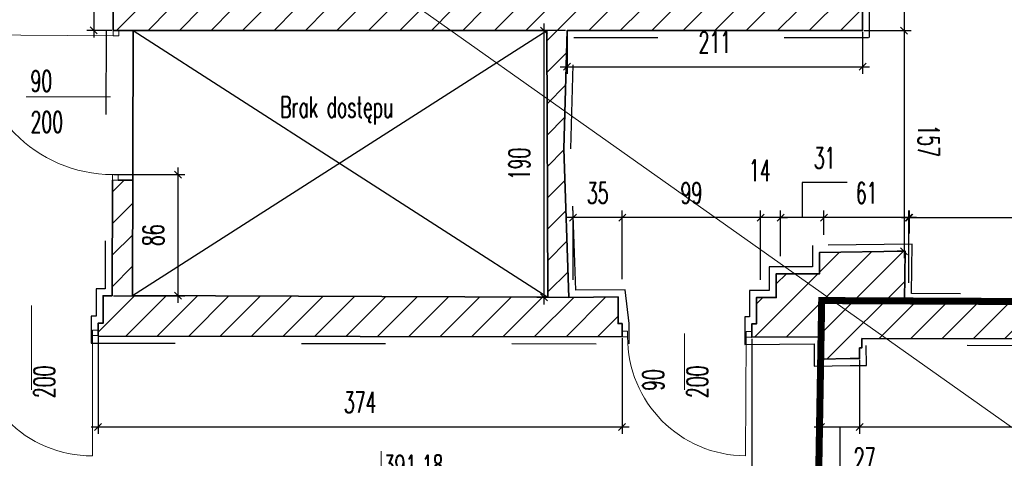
# Model space of a CAD drawing. Header units: millimetres. Extents: x 19887 to 192597, y -14203 to 39042.
# Tile 43 of 256: x 26058 to 26760, y -10385 to -10072. Entities that reach past the tile are written whole.
import ezdxf

# ---------------------------------------------------------------- set-up
doc = ezdxf.new("R2010")
doc.units = ezdxf.units.MM
doc.linetypes.add('ACAD_ISO03W100', pattern=[30, 12, -18])
doc.linetypes.add('DASHED2', pattern=[9.525, 6.35, -3.175])
doc.layers.get('Defpoints').update_dxf_attribs({"color": 4})
for name, color, linetype in [('A_DBA-RAMKI', 6, 'Continuous'), ('Opis', 252, 'Continuous'), ('Sufit podwieszany', 252, 'Continuous'), ('Wymiarowanie', 3, 'Continuous'), ('Wypełnienie', 252, 'Continuous')]:
    doc.layers.add(name, color=color, linetype=linetype)
for name, color, linetype, lineweight in [('Basen_rzut_poziom_1_obrys', 252, 'Continuous', 35), ('Drzwi', 2, 'Continuous', 5), ('koty wysokościowe', 252, 'Continuous', 0), ('Tabela', 1, 'Continuous', 0)]:
    doc.layers.add(name, color=color, linetype=linetype, lineweight=lineweight)
doc.styles.add('ROMANS', font='romans.shx', dxfattribs={"width": 0.6})
doc.styles.get("Standard").update_dxf_attribs({"font": 'arial.ttf'})
doc.dimstyles.new('000001FB70622F18', dxfattribs={"dimtxt": 20, "dimasz": 5, "dimexe": 5, "dimexo": 1, "dimgap": 20, "dimtad": 1, "dimtoh": 1, "dimdec": 0, "dimtxsty": 'Standard', "dimblk": 'OBLIQUE', "dimcen": 0, "dimdle": 5, "dimclrd": 252, "dimclre": 252, "dimclrt": 252, "dimadec": 0, "dimazin": 0, "dimtfac": 1, "dimtdec": 0, "dimtmove": 0, "dimatfit": 3, "dimldrblk": 'OBLIQUE', "dimfxl": 150, "dimfxlon": 1, "dimlwd": 25, "dimlwe": 25, "dimarcsym": 1})
pattern_1 = [(45, (3252.028, -2175.285), (-11.22532, 11.22532), [])]

# ---------------------------------------------------------------- blocks, each defined once
blk = doc.blocks.new('_Oblique')
at = {"color": 0, "linetype": 'ByBlock', "lineweight": -2}
blk.add_line((-0.5, -0.5), (0.5, 0.5), dxfattribs=at)
blk = doc.blocks.new('*D605')
at = {"layer": 'Defpoints', "color": 0}
for p in [(3752.62, -4067.55), (3752.62, -4206.88), (3782.17, -4206.88)]:
    blk.add_point(p, dxfattribs=at)
at = {"layer": 'Wymiarowanie', "color": 252, "linetype": 'Continuous', "lineweight": 25}
for p, q in [((3782.17, -4062.55), (3782.17, -4211.88)), ((3753.62, -4067.55), (3787.17, -4067.55)), ((3753.62, -4206.88), (3787.17, -4206.88))]:
    blk.add_line(p, q, dxfattribs=at)
at = {"layer": 'Wymiarowanie', "color": 252, "linetype": 'ByBlock', "lineweight": 25, "xscale": 5, "yscale": 5, "zscale": 5}
for p, rotation in [((3782.17, -4067.55), 90), ((3782.17, -4206.88), 270)]:
    blk.add_blockref('_Oblique', p, dxfattribs=dict(at, rotation=rotation))
at = {"layer": 'Wymiarowanie', "color": 252, "insert": (3799.67, -4137.22), "char_height": 15, "attachment_point": 5, "rotation": 270, "style": 'ROMANS'}
blk.add_mtext('139', dxfattribs=at)
blk = doc.blocks.new('*D822')
at = {"layer": 'Defpoints', "color": 0}
for p in [(3752.62, -4206.88), (3782.17, -4364.13), (3782.99, -4364.13)]:
    blk.add_point(p, dxfattribs=at)
at = {"layer": 'Wymiarowanie', "color": 252, "linetype": 'Continuous', "lineweight": 25}
for p, q in [((3782.17, -4201.88), (3782.17, -4369.13)), ((3753.62, -4206.88), (3787.17, -4206.88)), ((3781.99, -4364.13), (3777.17, -4364.13))]:
    blk.add_line(p, q, dxfattribs=at)
at = {"layer": 'Wymiarowanie', "color": 252, "linetype": 'ByBlock', "lineweight": 25, "xscale": 5, "yscale": 5, "zscale": 5}
for p, rotation in [((3782.17, -4206.88), 90), ((3782.17, -4364.13), 270)]:
    blk.add_blockref('_Oblique', p, dxfattribs=dict(at, rotation=rotation))
at = {"layer": 'Wymiarowanie', "color": 252, "insert": (3799.67, -4285.51), "char_height": 15, "attachment_point": 5, "rotation": 270, "style": 'ROMANS'}
blk.add_mtext('157', dxfattribs=at)
blk = doc.blocks.new('*D823')
at = {"layer": 'Defpoints', "color": 0}
for p in [(3980.45, -4340.16), (3785.46, -4387.67), (3980.45, -4389.19)]:
    blk.add_point(p, dxfattribs=at)
at = {"layer": 'Wymiarowanie', "color": 252, "linetype": 'Continuous', "lineweight": 25}
for p, q in [((3785.46, -4386.67), (3785.46, -4335.16)), ((3980.45, -4388.19), (3980.45, -4335.16)), ((3780.46, -4340.16), (3985.45, -4340.16))]:
    blk.add_line(p, q, dxfattribs=at)
at = {"layer": 'Wymiarowanie', "color": 252, "linetype": 'ByBlock', "lineweight": 25, "xscale": 5, "yscale": 5, "zscale": 5, "rotation": 180}
blk.add_blockref('_Oblique', (3785.46, -4340.16), dxfattribs=at)
at = {"layer": 'Wymiarowanie', "color": 252, "linetype": 'ByBlock', "lineweight": 25, "xscale": 5, "yscale": 5, "zscale": 5}
blk.add_blockref('_Oblique', (3980.45, -4340.16), dxfattribs=at)
at = {"layer": 'Wymiarowanie', "color": 252, "insert": (3882.95, -4322.66), "char_height": 15, "attachment_point": 5, "style": 'ROMANS'}
blk.add_mtext('195', dxfattribs=at)
blk = doc.blocks.new('*D814')
at = {"layer": 'Defpoints', "color": 0}
for p in [(3725, -4340.16), (3725, -4353.4), (3786.02, -4352.5)]:
    blk.add_point(p, dxfattribs=at)
at = {"layer": 'Wymiarowanie', "color": 252, "linetype": 'Continuous', "lineweight": 25}
for p, q in [((3725, -4352.4), (3725, -4335.16)), ((3786.02, -4351.5), (3786.02, -4335.16)), ((3791.02, -4340.16), (3720, -4340.16))]:
    blk.add_line(p, q, dxfattribs=at)
at = {"layer": 'Wymiarowanie', "color": 252, "linetype": 'ByBlock', "lineweight": 25, "xscale": 5, "yscale": 5, "zscale": 5, "rotation": 180}
blk.add_blockref('_Oblique', (3725, -4340.16), dxfattribs=at)
at = {"layer": 'Wymiarowanie', "color": 252, "linetype": 'ByBlock', "lineweight": 25, "xscale": 5, "yscale": 5, "zscale": 5}
blk.add_blockref('_Oblique', (3786.02, -4340.16), dxfattribs=at)
at = {"layer": 'Wymiarowanie', "color": 252, "insert": (3755.51, -4322.66), "char_height": 15, "attachment_point": 5, "style": 'ROMANS'}
blk.add_mtext('61', dxfattribs=at)
blk = doc.blocks.new('*D824')
at = {"layer": 'Defpoints', "color": 0}
for p in [(3694.11, -4340.16), (3725, -4353.4), (3694.11, -4368.63)]:
    blk.add_point(p, dxfattribs=at)
at = {"layer": 'Wymiarowanie', "color": 252, "linetype": 'Continuous', "lineweight": 25}
for p, q in [((3741.56, -4315.16), (3709.56, -4315.16)), ((3709.56, -4315.16), (3709.56, -4340.16)), ((3694.11, -4367.63), (3694.11, -4335.16)), ((3725, -4352.4), (3725, -4335.16)), ((3730, -4340.16), (3689.11, -4340.16))]:
    blk.add_line(p, q, dxfattribs=at)
at = {"layer": 'Wymiarowanie', "color": 252, "linetype": 'ByBlock', "lineweight": 25, "xscale": 5, "yscale": 5, "zscale": 5, "rotation": 180}
blk.add_blockref('_Oblique', (3694.11, -4340.16), dxfattribs=at)
at = {"layer": 'Wymiarowanie', "color": 252, "linetype": 'ByBlock', "lineweight": 25, "xscale": 5, "yscale": 5, "zscale": 5}
blk.add_blockref('_Oblique', (3725, -4340.16), dxfattribs=at)
at = {"layer": 'Wymiarowanie', "color": 252, "insert": (3725.56, -4297.66), "char_height": 15, "attachment_point": 5, "style": 'ROMANS'}
blk.add_mtext('31', dxfattribs=at)
blk = doc.blocks.new('*D820')
at = {"layer": 'Defpoints', "color": 0}
for p in [(3679.89, -4340.16), (3694.11, -4368.63), (3679.89, -4385.53)]:
    blk.add_point(p, dxfattribs=at)
at = {"layer": 'Wymiarowanie', "color": 252, "linetype": 'Continuous', "lineweight": 25}
for p, q in [((3679.89, -4384.53), (3679.89, -4335.16)), ((3694.11, -4367.63), (3694.11, -4335.16)), ((3699.11, -4340.16), (3674.89, -4340.16)), ((3679.89, -4340.16), (3674.89, -4340.16)), ((3694.11, -4340.16), (3699.11, -4340.16))]:
    blk.add_line(p, q, dxfattribs=at)
at = {"layer": 'Wymiarowanie', "color": 252, "linetype": 'ByBlock', "lineweight": 25, "xscale": 5, "yscale": 5, "zscale": 5}
blk.add_blockref('_Oblique', (3679.89, -4340.16), dxfattribs=at)
at = {"layer": 'Wymiarowanie', "color": 252, "linetype": 'ByBlock', "lineweight": 25, "xscale": 5, "yscale": 5, "zscale": 5, "rotation": 180}
blk.add_blockref('_Oblique', (3694.11, -4340.16), dxfattribs=at)
at = {"layer": 'Wymiarowanie', "color": 252, "insert": (3679.34, -4306.62), "char_height": 15, "attachment_point": 5, "style": 'ROMANS'}
blk.add_mtext('14', dxfattribs=at)
blk = doc.blocks.new('*D817')
at = {"layer": 'Defpoints', "color": 0}
for p in [(3581.26, -4340.16), (3581.26, -4385.04), (3679.89, -4385.53)]:
    blk.add_point(p, dxfattribs=at)
at = {"layer": 'Wymiarowanie', "color": 252, "linetype": 'Continuous', "lineweight": 25}
for p, q in [((3581.26, -4384.04), (3581.26, -4335.16)), ((3679.89, -4384.53), (3679.89, -4335.16)), ((3684.89, -4340.16), (3576.26, -4340.16))]:
    blk.add_line(p, q, dxfattribs=at)
at = {"layer": 'Wymiarowanie', "color": 252, "linetype": 'ByBlock', "lineweight": 25, "xscale": 5, "yscale": 5, "zscale": 5, "rotation": 180}
blk.add_blockref('_Oblique', (3581.26, -4340.16), dxfattribs=at)
at = {"layer": 'Wymiarowanie', "color": 252, "linetype": 'ByBlock', "lineweight": 25, "xscale": 5, "yscale": 5, "zscale": 5}
blk.add_blockref('_Oblique', (3679.89, -4340.16), dxfattribs=at)
at = {"layer": 'Wymiarowanie', "color": 252, "insert": (3630.57, -4322.66), "char_height": 15, "attachment_point": 5, "style": 'ROMANS'}
blk.add_mtext('99', dxfattribs=at)
blk = doc.blocks.new('*D821')
at = {"layer": 'Defpoints', "color": 0}
for p in [(3546.25, -4340.16), (3546.25, -4385.46), (3581.26, -4385.04)]:
    blk.add_point(p, dxfattribs=at)
at = {"layer": 'Wymiarowanie', "color": 252, "linetype": 'Continuous', "lineweight": 25}
for p, q in [((3546.25, -4384.46), (3546.25, -4335.16)), ((3581.26, -4384.04), (3581.26, -4335.16)), ((3586.26, -4340.16), (3541.25, -4340.16))]:
    blk.add_line(p, q, dxfattribs=at)
at = {"layer": 'Wymiarowanie', "color": 252, "linetype": 'ByBlock', "lineweight": 25, "xscale": 5, "yscale": 5, "zscale": 5, "rotation": 180}
blk.add_blockref('_Oblique', (3546.25, -4340.16), dxfattribs=at)
at = {"layer": 'Wymiarowanie', "color": 252, "linetype": 'ByBlock', "lineweight": 25, "xscale": 5, "yscale": 5, "zscale": 5}
blk.add_blockref('_Oblique', (3581.26, -4340.16), dxfattribs=at)
at = {"layer": 'Wymiarowanie', "color": 252, "insert": (3563.75, -4322.66), "char_height": 15, "attachment_point": 5, "style": 'ROMANS'}
blk.add_mtext('35', dxfattribs=at)
blk = doc.blocks.new('*D818')
at = {"layer": 'Defpoints', "color": 0}
for p in [(3541.88, -4206.88), (3525.39, -4397.08), (3544.18, -4397.08)]:
    blk.add_point(p, dxfattribs=at)
at = {"layer": 'Wymiarowanie', "color": 252, "linetype": 'Continuous', "lineweight": 25}
for p, q in [((3525.39, -4201.88), (3525.39, -4402.08)), ((3540.88, -4206.88), (3520.39, -4206.88)), ((3543.18, -4397.08), (3520.39, -4397.08))]:
    blk.add_line(p, q, dxfattribs=at)
at = {"layer": 'Wymiarowanie', "color": 252, "linetype": 'ByBlock', "lineweight": 25, "xscale": 5, "yscale": 5, "zscale": 5}
for p, rotation in [((3525.39, -4206.88), 90), ((3525.39, -4397.08), 270)]:
    blk.add_blockref('_Oblique', p, dxfattribs=dict(at, rotation=rotation))
at = {"layer": 'Wymiarowanie', "color": 252, "insert": (3507.89, -4301.98), "char_height": 15, "attachment_point": 5, "rotation": 90, "style": 'ROMANS'}
blk.add_mtext('190', dxfattribs=at)
blk = doc.blocks.new('*D815')
at = {"layer": 'Defpoints', "color": 0}
for p in [(3541.88, -4206.88), (3752.62, -4206.88), (3752.62, -4232.7)]:
    blk.add_point(p, dxfattribs=at)
at = {"layer": 'Wymiarowanie', "color": 252, "linetype": 'Continuous', "lineweight": 25}
for p, q in [((3541.88, -4207.88), (3541.88, -4237.7)), ((3752.62, -4207.88), (3752.62, -4237.7)), ((3536.88, -4232.7), (3757.62, -4232.7))]:
    blk.add_line(p, q, dxfattribs=at)
at = {"layer": 'Wymiarowanie', "color": 252, "linetype": 'ByBlock', "lineweight": 25, "xscale": 5, "yscale": 5, "zscale": 5, "rotation": 180}
blk.add_blockref('_Oblique', (3541.88, -4232.7), dxfattribs=at)
at = {"layer": 'Wymiarowanie', "color": 252, "linetype": 'ByBlock', "lineweight": 25, "xscale": 5, "yscale": 5, "zscale": 5}
blk.add_blockref('_Oblique', (3752.62, -4232.7), dxfattribs=at)
at = {"layer": 'Wymiarowanie', "color": 252, "insert": (3647.25, -4215.2), "char_height": 15, "attachment_point": 5, "style": 'ROMANS'}
blk.add_mtext('211', dxfattribs=at)
blk = doc.blocks.new('*D705')
at = {"layer": 'Defpoints', "color": 0}
for p in [(3219.72, -3822.54), (3204.45, -4206.75), (3218.25, -4206.75)]:
    blk.add_point(p, dxfattribs=at)
at = {"layer": 'Wymiarowanie', "color": 252, "linetype": 'Continuous', "lineweight": 25}
for p, q in [((3204.45, -3817.54), (3204.45, -4211.75)), ((3218.72, -3822.54), (3199.45, -3822.54)), ((3217.25, -4206.75), (3199.45, -4206.75))]:
    blk.add_line(p, q, dxfattribs=at)
at = {"layer": 'Wymiarowanie', "color": 252, "linetype": 'ByBlock', "lineweight": 25, "xscale": 5, "yscale": 5, "zscale": 5}
for p, rotation in [((3204.45, -3822.54), 90), ((3204.45, -4206.75), 270)]:
    blk.add_blockref('_Oblique', p, dxfattribs=dict(at, rotation=rotation))
at = {"layer": 'Wymiarowanie', "color": 252, "insert": (3186.95, -4014.64), "char_height": 15, "attachment_point": 5, "rotation": 90, "style": 'ROMANS'}
blk.add_mtext('384', dxfattribs=at)
blk = doc.blocks.new('*D706')
at = {"layer": 'Defpoints', "color": 0}
for p in [(3217.85, -4309.55), (3217.52, -4395.93), (3264.43, -4395.93)]:
    blk.add_point(p, dxfattribs=at)
at = {"layer": 'Wymiarowanie', "color": 252, "linetype": 'Continuous', "lineweight": 25}
for p, q in [((3218.85, -4309.55), (3269.43, -4309.55)), ((3264.43, -4304.55), (3264.43, -4400.93)), ((3218.52, -4395.93), (3269.43, -4395.93))]:
    blk.add_line(p, q, dxfattribs=at)
at = {"layer": 'Wymiarowanie', "color": 252, "linetype": 'ByBlock', "lineweight": 25, "xscale": 5, "yscale": 5, "zscale": 5}
for p, rotation in [((3264.43, -4309.55), 90), ((3264.43, -4395.93), 270)]:
    blk.add_blockref('_Oblique', p, dxfattribs=dict(at, rotation=rotation))
at = {"layer": 'Wymiarowanie', "color": 252, "insert": (3246.93, -4352.74), "char_height": 15, "attachment_point": 5, "rotation": 90, "style": 'ROMANS'}
blk.add_mtext('86', dxfattribs=at)
blk = doc.blocks.new('*D830')
at = {"layer": 'Defpoints', "color": 0}
for p in [(3207.56, -4424.34), (3581.09, -4425.12), (3581.09, -4489.4)]:
    blk.add_point(p, dxfattribs=at)
at = {"layer": 'Wymiarowanie', "color": 252, "linetype": 'Continuous', "lineweight": 25}
for p, q in [((3207.56, -4425.34), (3207.56, -4494.4)), ((3581.09, -4426.12), (3581.09, -4494.4)), ((3202.56, -4489.4), (3586.09, -4489.4))]:
    blk.add_line(p, q, dxfattribs=at)
at = {"layer": 'Wymiarowanie', "color": 252, "linetype": 'ByBlock', "lineweight": 25, "xscale": 5, "yscale": 5, "zscale": 5, "rotation": 180}
blk.add_blockref('_Oblique', (3207.56, -4489.4), dxfattribs=at)
at = {"layer": 'Wymiarowanie', "color": 252, "linetype": 'ByBlock', "lineweight": 25, "xscale": 5, "yscale": 5, "zscale": 5}
blk.add_blockref('_Oblique', (3581.09, -4489.4), dxfattribs=at)
at = {"layer": 'Wymiarowanie', "color": 252, "insert": (3394.33, -4471.9), "char_height": 15, "attachment_point": 5, "style": 'ROMANS'}
blk.add_mtext('374', dxfattribs=at)
blk = doc.blocks.new('*D832')
at = {"layer": 'Defpoints', "color": 0}
for p in [(3673.6, -4425.49), (3722.99, -4425.49), (3722.99, -4543.97)]:
    blk.add_point(p, dxfattribs=at)
at = {"layer": 'Wymiarowanie', "color": 252, "linetype": 'Continuous', "lineweight": 25}
for p, q in [((3673.6, -4426.49), (3673.6, -4548.97)), ((3722.99, -4426.49), (3722.99, -4548.97)), ((3668.6, -4543.97), (3727.99, -4543.97))]:
    blk.add_line(p, q, dxfattribs=at)
at = {"layer": 'Wymiarowanie', "color": 252, "linetype": 'ByBlock', "lineweight": 25, "xscale": 5, "yscale": 5, "zscale": 5, "rotation": 180}
blk.add_blockref('_Oblique', (3673.6, -4543.97), dxfattribs=at)
at = {"layer": 'Wymiarowanie', "color": 252, "linetype": 'ByBlock', "lineweight": 25, "xscale": 5, "yscale": 5, "zscale": 5}
blk.add_blockref('_Oblique', (3722.99, -4543.97), dxfattribs=at)
at = {"layer": 'Wymiarowanie', "color": 252, "insert": (3698.29, -4526.47), "char_height": 15, "attachment_point": 5, "style": 'ROMANS'}
blk.add_mtext('49', dxfattribs=at)
blk = doc.blocks.new('*D833')
at = {"layer": 'Defpoints', "color": 0}
for p in [(3722.99, -4425.49), (3750.45, -4440.68), (3750.45, -4489.4)]:
    blk.add_point(p, dxfattribs=at)
at = {"layer": 'Wymiarowanie', "color": 252, "linetype": 'Continuous', "lineweight": 25}
for p, q in [((3722.99, -4426.49), (3722.99, -4494.4)), ((3750.45, -4441.68), (3750.45, -4494.4)), ((3717.99, -4489.4), (3755.45, -4489.4)), ((3736.72, -4529.4), (3736.72, -4489.4)), ((3771.29, -4529.4), (3736.72, -4529.4))]:
    blk.add_line(p, q, dxfattribs=at)
at = {"layer": 'Wymiarowanie', "color": 252, "linetype": 'ByBlock', "lineweight": 25, "xscale": 5, "yscale": 5, "zscale": 5, "rotation": 180}
blk.add_blockref('_Oblique', (3722.99, -4489.4), dxfattribs=at)
at = {"layer": 'Wymiarowanie', "color": 252, "linetype": 'ByBlock', "lineweight": 25, "xscale": 5, "yscale": 5, "zscale": 5}
blk.add_blockref('_Oblique', (3750.45, -4489.4), dxfattribs=at)
at = {"layer": 'Wymiarowanie', "color": 252, "insert": (3754.01, -4511.9), "char_height": 15, "attachment_point": 5, "style": 'ROMANS'}
blk.add_mtext('27', dxfattribs=at)
blk = doc.blocks.new('*D831')
at = {"layer": 'Defpoints', "color": 0}
for p in [(4032.24, -4426.83), (3750.45, -4440.68), (4032.24, -4489.4)]:
    blk.add_point(p, dxfattribs=at)
at = {"layer": 'Wymiarowanie', "color": 252, "linetype": 'Continuous', "lineweight": 25}
for p, q in [((4032.24, -4427.83), (4032.24, -4494.4)), ((3750.45, -4441.68), (3750.45, -4494.4)), ((3745.45, -4489.4), (4037.24, -4489.4))]:
    blk.add_line(p, q, dxfattribs=at)
at = {"layer": 'Wymiarowanie', "color": 252, "linetype": 'ByBlock', "lineweight": 25, "xscale": 5, "yscale": 5, "zscale": 5, "rotation": 180}
blk.add_blockref('_Oblique', (3750.45, -4489.4), dxfattribs=at)
at = {"layer": 'Wymiarowanie', "color": 252, "linetype": 'ByBlock', "lineweight": 25, "xscale": 5, "yscale": 5, "zscale": 5}
blk.add_blockref('_Oblique', (4032.24, -4489.4), dxfattribs=at)
at = {"layer": 'Wymiarowanie', "color": 252, "insert": (3891.35, -4471.9), "char_height": 15, "attachment_point": 5, "style": 'ROMANS'}
blk.add_mtext('282', dxfattribs=at)
blk = doc.blocks.new('G$CF5E15B28')
at = {"layer": 'Wypełnienie'}
h = blk.add_hatch(dxfattribs=at)
h.set_pattern_fill('ANSI31', color=253, scale=5, angle=90)
h.set_pattern_definition(pattern_1)
h.paths.add_polyline_path([(3578.23, -4396.67), (3543.23, -4397.09), (3539.56, -4291.27), (3541.88, -4206.88), (3527.42, -4206.75), (3528.25, -4396.96), (3232.09, -4395.8), (3232.32, -4313.58), (3217.85, -4313.55), (3217.52, -4395.93), (3211.15, -4395.93), (3211.15, -4415.44), (3207.56, -4415.44), (3207.56, -4424.63), (3581.09, -4425.12), (3581.09, -4415.71), (3578.23, -4415.71)])
h.paths.add_polyline_path([(3755.74, -3308.78), (3486.81, -3309.09), (3488.31, -3076.48), (3530.12, -3077.03), (3529.84, -3061.07), (3404.67, -3062.06), (3406.92, -2818.27), (3390.85, -2818.27), (3390.51, -3061.83), (3098.96, -3060.48), (3100.57, -2981.54), (3087.74, -2981.54), (3087.74, -2976.28), (3080.96, -2976.28), (3082.84, -3546.23), (3092.74, -3546.23), (3092.73, -3546.27), (3099.02, -3546.27), (3099.03, -3494.67), (3138.22, -3494.67), (3138.22, -3483.22), (3134.86, -3483.22), (3134.86, -3480.28), (3095.73, -3481.41), (3099.77, -3076.57), (3465.46, -3072.29), (3470.12, -3478.5), (3234.09, -3479.83), (3234.09, -3492.44), (3512.85, -3494.02), (3512.85, -3484.53), (3509.73, -3484.53), (3509.73, -3479.01), (3487.47, -3479.08), (3486.81, -3320.9), (3728.23, -3320.9), (3728.23, -3480.27), (3598.83, -3479.64), (3598.83, -3484.04), (3595.43, -3484.04), (3595.43, -3494.33), (3728.23, -3494.33), (3726.05, -3795.82), (3195.5, -3795.34), (3195.94, -3813.22), (3192.81, -3813.07), (3192.81, -3822.54), (3219.72, -3822.54), (3218.25, -4206.75), (3527.42, -4206.75), (3541.88, -4206.88), (3752.62, -4206.88), (3752.62, -4067.55), (3724.23, -4067.55), (3724.23, -4192.53), (3232.83, -4191.41), (3234.22, -3808.84), (3686.94, -3809.36), (3686.94, -3833.52), (3726.31, -3832.15), (3726.31, -3936.3), (3696.68, -3936.3), (3696.68, -3960.88), (3724.51, -3960.88), (3724.51, -3966.93), (3753.7, -3966.93), (3755.09, -3709.46)])
h = blk.add_hatch(dxfattribs=at)
h.set_pattern_fill('ANSI31', color=253, scale=5, angle=90)
h.set_pattern_definition(pattern_1)
h.paths.add_polyline_path([(3782.99, -4364.13), (3721.98, -4365.03), (3722.2, -4380.26), (3691.09, -4380.26), (3691.09, -4397.16), (3676.87, -4397.16), (3676.87, -4415.92), (3673.6, -4415.92), (3673.6, -4425.49), (3722.99, -4425.2), (3722.99, -4441.01), (3743.76, -4440.68), (3750.45, -4440.68), (3750.45, -4432.94), (3752.1, -4432.94), (3752.12, -4426.26), (4032.24, -4426.83), (4032.24, -4400.56), (4003.54, -4400.56), (4008.72, -4088.13), (4419.72, -4094.94), (4423.81, -4345.44), (4423.81, -4426.5), (4439.66, -4426.71), (4439.53, -4415.38), (4443.12, -4415.34), (4442.85, -4410.37), (4444.64, -4410.27), (4444.01, -4327.38), (4446.54, -4327.18), (4446.69, -4123.13), (4447.19, -4076.42), (4442.69, -4076.42), (4441.23, -3705.82), (4440.76, -3548.63), (4440.28, -3464.06), (4439.92, -3380.38), (4439.99, -3346.26), (4422.19, -3346.26), (4422.19, -3559.54), (4420.74, -3920.87), (4419.29, -4068.93), (3980.07, -4061.66), (3977.43, -4400.56), (3782.43, -4399.3)])
h = blk.add_hatch(dxfattribs=at)
h.set_pattern_fill('ANSI31', color=253, scale=5, angle=90)
h.set_pattern_definition(pattern_1)
h.paths.add_polyline_path([(3754.62, -3796.03), (3726.05, -3795.82), (3195.5, -3795.34), (3195.94, -3813.22), (3192.81, -3813.07), (3192.81, -3822.54), (3219.72, -3822.54), (3218.25, -4206.75), (3527.42, -4206.75), (3541.88, -4206.88), (3752.62, -4206.88), (3752.62, -4067.55), (3724.23, -4067.55), (3724.23, -4192.53), (3232.83, -4191.41), (3234.22, -3808.84), (3686.94, -3809.36), (3686.94, -3833.52), (3726.31, -3832.15), (3726.31, -3936.3), (3696.68, -3936.3), (3696.68, -3960.88), (3724.51, -3960.88), (3724.51, -3966.93), (3753.7, -3966.93)])
at = {"layer": 'Basen_rzut_poziom_1_obrys', "color": 253, "elevation": 0}
for points in [[(3192.81, -3822.54), (3219.72, -3822.54), (3218.25, -4206.75)], [(3581.09, -4415.71), (3578.23, -4415.71), (3578.23, -4396.67), (3543.23, -4397.09), (3539.56, -4291.27), (3541.88, -4206.88), (3752.62, -4206.88), (3752.62, -4067.55), (3724.23, -4067.55), (3724.23, -4096.13), (3607.02, -4095.47)], [(3218.25, -4206.75), (3232.62, -4206.75)], [(3232.62, -4206.75), (3232.09, -4395.8)], [(3232.09, -4395.8), (3528.25, -4396.96), (3527.42, -4206.75)], [(3232.62, -4206.75), (3527.42, -4206.75)], [(3217.85, -4313.55), (3217.52, -4395.93), (3211.15, -4395.93), (3211.15, -4415.44), (3207.56, -4415.44), (3207.56, -4424.63), (3581.09, -4425.12), (3581.09, -4415.71)], [(3221.85, -4313.55), (3232.32, -4313.58)], [(4423.81, -4345.44), (4388.92, -4345.44), (4388.92, -4328.25), (4376.87, -4328.25), (4376.87, -4321.84), (4331.51, -4321.84), (4331.51, -4317.74), (4285.85, -4317.74), (4286.26, -4328.4), (4273.74, -4328.4), (4273.74, -4345.46), (4179.59, -4344.96), (4179.59, -4327.23), (4166.84, -4327.23), (4166.84, -4320.4), (4121.14, -4320.4), (4121.14, -4316.14), (4076.59, -4316.14), (4076.59, -4327.38), (4064.63, -4327.38), (4064.63, -4343.55), (4032.24, -4343.55), (4032.24, -4426.83), (3752.12, -4426.26)], [(3977.43, -4400.56), (3782.43, -4399.3), (3782.99, -4364.13), (3721.98, -4365.03), (3721.98, -4380.26), (3691.09, -4380.26), (3691.09, -4397.16), (3676.87, -4397.16), (3676.87, -4415.92), (3673.6, -4415.92), (3673.6, -4425.49), (3722.99, -4425.2), (3722.99, -4441.01), (3743.76, -4440.68)], [(3750.45, -4432.94), (3752.1, -4432.94), (3752.12, -4426.26)], [(3743.76, -4440.68), (3750.45, -4440.68), (3750.45, -4432.94)]]:
    blk.add_lwpolyline(points, dxfattribs=at)
at = {"layer": 'Drzwi', "color": 253, "elevation": 0}
for points in [[(3218.25, -4210.75), (3119.45, -4209.96)], [(3196.38, -4254.05), (3156.38, -4254.05)], [(3196.38, -4254.05), (3216.38, -4254.05)], [(3160, -4422.91), (3160, -4402.91)], [(3160, -4422.91), (3160, -4462.91)], [(3203.56, -4510.02), (3203.56, -4424.34)], [(3625.67, -4422.88), (3625.67, -4462.88)], [(3669.23, -4509.99), (3669.6, -4425.49)]]:
    blk.add_lwpolyline(points, dxfattribs=at)
for points in [[(3218.25, -4206.75), (3222.25, -4206.75), (3222.25, -4210.75), (3218.25, -4210.75)], [(3217.85, -4309.55), (3221.85, -4309.55), (3221.85, -4313.55), (3217.85, -4313.55)], [(3203.56, -4424.34), (3207.56, -4424.34), (3207.56, -4420.34), (3203.56, -4420.34)], [(3585.09, -4425.12), (3581.09, -4425.12), (3581.09, -4421.12), (3585.09, -4421.12)], [(3673.6, -4425.49), (3669.6, -4425.49), (3669.6, -4421.49), (3673.6, -4421.49)]]:
    blk.add_lwpolyline(points, close=True, dxfattribs=at)
at = {"layer": 'Drzwi', "color": 253}
for centre, radius, start, end in [((3218.51, -4210.49, 0), 99.07, 179.69549, 269.61826), ((3203.56, -4424.34, 0), 85.68, 180, 270), ((3669.6, -4425.49, 0), 84.5, 179.75145, 269.75145)]:
    blk.add_arc(centre, radius, start, end, dxfattribs=at)
at = {"layer": 'koty wysokościowe', "color": 253, "elevation": 0}
blk.add_lwpolyline([(3409.42, -4506.65), (3409.42, -4542.88)], dxfattribs=at)
at = {"layer": 'Opis', "color": 253, "elevation": 0}
for points in [[(3232.09, -4395.8), (3527.42, -4206.75)], [(3232.62, -4206.75), (3528.25, -4396.96)]]:
    blk.add_lwpolyline(points, dxfattribs=at)
at = {"layer": 'Sufit podwieszany', "color": 253, "linetype": 'ACAD_ISO03W100', "ltscale": 5, "elevation": 0}
for points in [[(3192.81, -3827.54), (3214.7, -3827.54), (3213.25, -4206.73)], [(3586.09, -4415.71), (3583.23, -4391.61), (3548.06, -4392.03), (3544.56, -4291.25), (3546.74, -4211.88), (3757.62, -4211.88), (3757.62, -4062.55), (3719.23, -4062.55), (3719.23, -4091.1), (3608.64, -4090.47), (3608.5, -4059.53), (3598.72, -4059.53)], [(3213.25, -4206.73), (3212.54, -4390.93), (3206.15, -4390.93), (3206.15, -4410.44), (3202.56, -4410.44), (3202.56, -4429.62), (3586.09, -4430.13), (3586.09, -4415.71)], [(4418.81, -4350.44), (4383.92, -4350.44), (4383.92, -4333.25), (4371.87, -4333.25), (4371.87, -4326.84), (4326.51, -4326.84), (4326.51, -4322.74), (4291.05, -4322.74), (4291.46, -4333.4), (4278.74, -4333.4), (4278.74, -4350.49), (4174.59, -4349.93), (4174.59, -4332.23), (4161.84, -4332.23), (4161.84, -4325.4), (4116.14, -4325.4), (4116.14, -4321.14), (4081.59, -4321.14), (4081.59, -4332.38), (4069.63, -4332.38), (4069.63, -4348.55), (4037.24, -4348.55), (4037.24, -4431.84), (3755.23, -4431.27)], [(3972.47, -4395.53), (3787.51, -4394.33), (3788.07, -4359.05), (3716.98, -4360.11), (3716.98, -4375.26), (3686.09, -4375.26), (3686.09, -4392.16), (3671.87, -4392.16), (3671.87, -4410.92), (3668.6, -4410.92), (3668.6, -4430.52), (3717.99, -4430.23), (3717.99, -4446.09), (3743.84, -4445.68)], [(3743.76, -4445.68), (3755.45, -4445.68), (3755.23, -4431.27)]]:
    blk.add_lwpolyline(points, dxfattribs=at)
at = {"layer": 'Drzwi', "color": 253, "char_height": 15, "width": 190.2964, "attachment_point": 1, "style": 'ROMANS'}
for s, insert in [('90', (3159.39, -4235.37, 0)), ('200', (3159.39, -4264.61, 0))]:
    blk.add_mtext(s, dxfattribs=dict(at, insert=insert))
at = {"layer": 'Drzwi', "color": 253, "char_height": 15, "width": 190.2964, "attachment_point": 1, "rotation": 90, "style": 'ROMANS'}
for s, insert in [('90', (3595.81, -4463.67, 0)), ('200', (3161.66, -4468.81, 0)), ('200', (3627.33, -4468.78, 0))]:
    blk.add_mtext(s, dxfattribs=dict(at, insert=insert))
at = {"layer": 'koty wysokościowe', "color": 253, "insert": (3411.31, -4509.56, 0), "char_height": 15, "width": 21553.2844, "attachment_point": 1, "style": 'ROMANS'}
blk.add_mtext('391.18', dxfattribs=at)
at = {"layer": 'Opis', "color": 253, "insert": (3337.34, -4253.81, 0), "char_height": 15, "width": 1024.8201, "attachment_point": 1, "style": 'ROMANS'}
blk.add_mtext('Brak dostępu', dxfattribs=at)
at = {"layer": 'Wymiarowanie', "color": 253}
for base, p1, p2, angle, override, picture, middle in [((3204.45, -4206.75, 0), (3219.72, -3822.54, 0), (3218.25, -4206.75, 0), 90, {"dimtxt": 15, "dimgap": 10, "dimtxsty": 'ROMANS'}, '*D705', (3186.95, -4014.64, 0)), ((3782.17, -4206.88, 0), (3752.62, -4067.55, 0), (3752.62, -4206.88, 0), 90, {"dimtxt": 15, "dimgap": 10, "dimtad": 2, "dimtxsty": 'ROMANS', "dimtmove": 1}, '*D605', (3799.67, -4137.22, 0)), ((3525.39, -4397.08, 0), (3541.88, -4206.88, 0), (3544.18, -4397.08, 0), 90, {"dimtxt": 15, "dimgap": 10, "dimtxsty": 'ROMANS'}, '*D818', (3507.89, -4301.98, 0)), ((3782.17, -4364.13, 0), (3752.62, -4206.88, 0), (3782.99, -4364.13, 0), 90, {"dimtxt": 15, "dimgap": 10, "dimtad": 2, "dimtxsty": 'ROMANS', "dimtmove": 1}, '*D822', (3799.67, -4285.51, 0)), ((3752.62, -4232.7, 0), (3541.88, -4206.88, 0), (3752.62, -4206.88, 0), 0, {"dimtxt": 15, "dimgap": 10, "dimtxsty": 'ROMANS'}, '*D815', (3647.25, -4215.2, 0)), ((3694.11, -4340.16, 0), (3725, -4353.4, 0), (3694.11, -4368.63, 0), 0, {"dimtxt": 15, "dimgap": 10, "dimtxsty": 'ROMANS', "dimtmove": 1}, '*D824', (3719.56, -4297.66, 0)), ((3264.43, -4395.93, 0), (3217.85, -4309.55, 0), (3217.52, -4395.93, 0), 90, {"dimtxt": 15, "dimgap": 10, "dimtxsty": 'ROMANS'}, '*D706', (3246.93, -4352.74, 0)), ((3546.25, -4340.16, 0), (3581.26, -4385.04, 0), (3546.25, -4385.46, 0), 0, {"dimtxt": 15, "dimgap": 10, "dimtxsty": 'ROMANS', "dimtmove": 1}, '*D821', (3563.75, -4322.66, 0)), ((3581.26, -4340.16, 0), (3679.89, -4385.53, 0), (3581.26, -4385.04, 0), 0, {"dimtxt": 15, "dimgap": 10, "dimtxsty": 'ROMANS', "dimtmove": 1}, '*D817', (3630.57, -4322.66, 0)), ((3725, -4340.16, 0), (3786.02, -4352.5, 0), (3725, -4353.4, 0), 0, {"dimtxt": 15, "dimgap": 10, "dimtxsty": 'ROMANS'}, '*D814', (3755.51, -4322.66, 0)), ((3980.45, -4340.16, 0), (3785.46, -4387.67, 0), (3980.45, -4389.19, 0), 0, {"dimtxt": 15, "dimgap": 10, "dimtxsty": 'ROMANS'}, '*D823', (3882.95, -4322.66, 0)), ((3581.09, -4489.4, 0), (3207.56, -4424.34, 0), (3581.09, -4425.12, 0), 0, {"dimtxt": 15, "dimgap": 10, "dimtxsty": 'ROMANS'}, '*D830', (3394.33, -4471.9, 0)), ((3750.45, -4489.4, 0), (3722.99, -4425.49, 0), (3750.45, -4440.68, 0), 0, {"dimtxt": 15, "dimgap": 10, "dimtxsty": 'ROMANS', "dimtmove": 1}, '*D833', (3746.72, -4511.9, 0)), ((4032.24, -4489.4, 0), (3750.45, -4440.68, 0), (4032.24, -4426.83, 0), 0, {"dimtxt": 15, "dimgap": 10, "dimtxsty": 'ROMANS', "dimtmove": 1}, '*D831', (3891.35, -4471.9, 0))]:
    dim = blk.add_linear_dim(base=base, p1=p1, p2=p2, angle=angle, dimstyle='000001FB70622F18', override=override, dxfattribs=at)
    dim.commit()
    dim.dimension.update_dxf_attribs({"geometry": picture, "text_midpoint": middle})
for base, p1, p2, override, picture, middle in [((3679.89, -4340.16, 0), (3694.11, -4368.63, 0), (3679.89, -4385.53, 0), {"dimtxt": 15, "dimgap": 10, "dimtxsty": 'ROMANS', "dimtmove": 1}, '*D820', (3679.34, -4324.12, 0)), ((3722.99, -4543.97, 0), (3673.6, -4425.49, 0), (3722.99, -4425.49, 0), {"dimtxt": 15, "dimgap": 10, "dimtxsty": 'ROMANS'}, '*D832', (3698.29, -4543.97, 0))]:
    dim = blk.add_linear_dim(base=base, p1=p1, p2=p2, angle=0, dimstyle='000001FB70622F18', override=override, dxfattribs=at)
    dim.commit()
    dim.dimension.update_dxf_attribs({"geometry": picture, "text_midpoint": middle, "dimtype": 160})

msp = doc.modelspace()

# ---------------------------------------------------------------- linework, layer by layer
at = {"layer": 'A_DBA-RAMKI', "color": 210, "linetype": 'DASHED2', "ltscale": 10, "const_width": 5, "elevation": 0}
msp.add_lwpolyline([(26883.24, -10273.42), (26630.26, -10272.18), (26626.13, -10511.13), (25385.91, -10537.66), (25385.04, -11107.83), (24854.04, -11107.83), (24813.03, -11063.43), (24813.46, -11033.88), (24785.03, -11033.12), (24785.03, -10874.83), (24706.04, -10874.83), (24625.41, -10787.54), (24625.36, -10297.06), (25356.36, -10302.21), (25362.47, -9920.07), (25362.47, -9920.07), (25362.47, -9920.07), (25262.97, -9920.02), (25262.97, -9666.62), (22717.43, -9664.1)], dxfattribs=at)
at = {"layer": 'Tabela'}
msp.add_lwpolyline([(19886.64, -5498.09), (30386.64, -12923.09)], dxfattribs=at)

# ---------------------------------------------------------------- block references
msp.add_blockref('G$CF5E15B28', (22906.81, -5872.86, 0))

doc.saveas('drawing.dxf')
